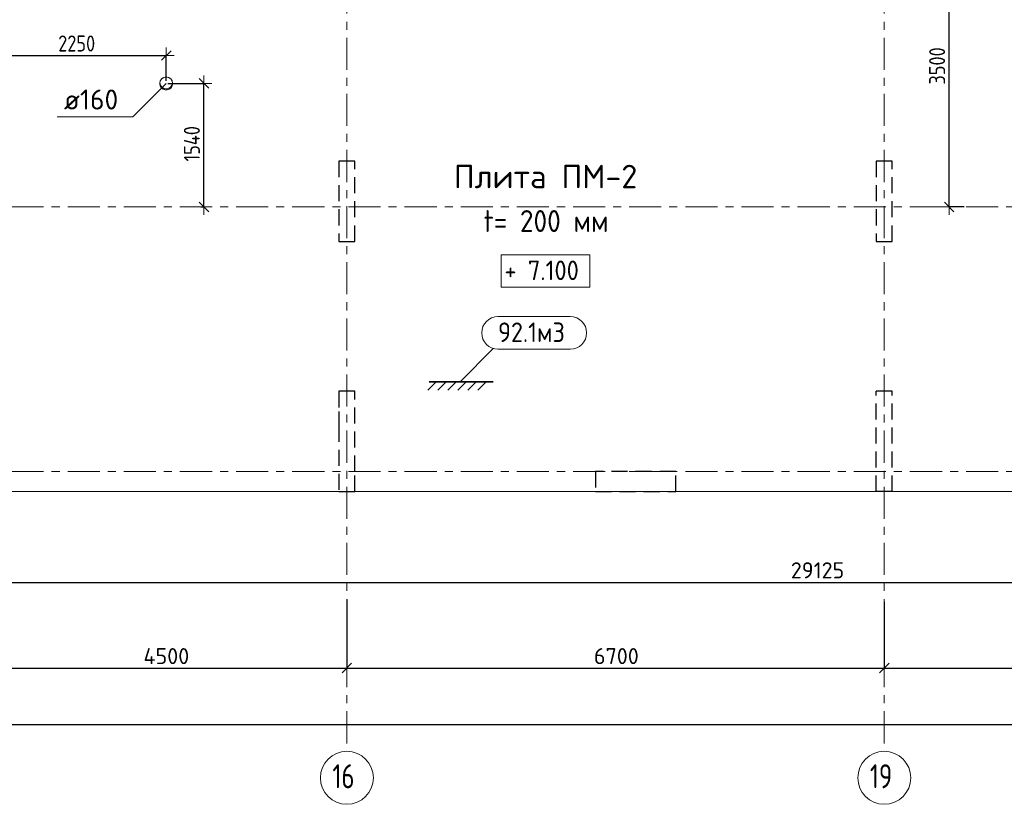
# Model space of a CAD drawing. Header units: metres. Extents: x -38 to 89, y -15 to 21.
# Tile 48 of 129: x 37 to 50, y -4 to 6. Entities that reach past the tile are written whole.
import ezdxf

# ---------------------------------------------------------------- set-up
doc = ezdxf.new("R2010")
doc.units = ezdxf.units.M
doc.header["$PDMODE"] = 65
for name, pattern in [('______11', [0.5, 0.4, -0.05, 0, -0.05]), ('______2', [0.27, 0.2, -0.07]), ('______5', [1.1, 0.8, -0.1, 0.1, -0.1])]:
    doc.linetypes.add(name, pattern=pattern)
for name, color, linetype, lineweight in [('XR$2$Осевая линия (1)', 7, '______5', 13), ('XR$2$Размерная линия (1)', 7, 'Continuous', 13), ('XR$3$Перекрытие (1)', 7, 'Continuous', 35), ('XR$3$Текст_ примечание', 7, 'Continuous', 13), ('XR$4$Размерная линия (1)', 7, 'Continuous', 13), ('XR$4$Текст_ общее_1', 7, 'Continuous', 13), ('XR$5$Размерная линия (1)', 7, 'Continuous', 13), ('XR$5$Текст_ общее_1', 7, 'Continuous', 13)]:
    doc.layers.add(name, color=color, linetype=linetype, lineweight=lineweight)
doc.layers.add('XR$3$Макрос проема_ отверстия', color=7, linetype='Continuous', lineweight=13, true_color=0x2d2d2d)
doc.layers.add('XR$7$Стена_ бетон несущ.', color=7, linetype='Continuous', lineweight=70, true_color=0xb4b496)
doc.styles.add('ISOCPEUR', font='txt')
doc.dimstyles.new('DIMSTYLE_3', dxfattribs={"dimtxt": 0.2, "dimasz": 0.2, "dimexe": 0, "dimexo": 0, "dimgap": 0.1, "dimtad": 2, "dimdec": 0, "dimlfac": 1000, "dimrnd": 5, "dimzin": 12, "dimdsep": 46, "dimtxsty": 'ISOCPEUR', "dimblk1": 'ALL_ML_STRICH', "dimblk2": 'ALL_ML_STRICH', "dimsah": 1, "dimcen": 0, "dimclrd": 7, "dimclre": 256, "dimclrt": 7, "dimadec": 0, "dimazin": 0, "dimtfac": 1, "dimtdec": 0, "dimtix": 1, "dimtmove": 2, "dimatfit": 3, "dimfxl": 0, "dimtzin": 0, "dimlwd": 0, "dimlwe": -3, "dimarcsym": 0})

# ---------------------------------------------------------------- blocks, each defined once
blk = doc.blocks.new('ALL_ML_STRICH')
at = {"color": 0, "linetype": 'ByBlock', "lineweight": -2}
for p, q in [((-1, 0), (0.5, 0)), ((-0.3, -0.3), (0.3, 0.3)), ((0, -0.5), (0, 0.5))]:
    blk.add_line(p, q, dxfattribs=at)
blk = doc.blocks.new('*D12')
at = {"layer": 'DEFPOINTS', "color": 7, "linetype": 'Continuous', "lineweight": 13, "transparency": 33554687}
for p in [(0.5, -3.103), (0.5, -3.156), (61.6, -3.14)]:
    blk.add_point(p, dxfattribs=at)
at = {"layer": 'XR$2$Размерная линия (1)', "color": 9, "linetype": 'Continuous', "lineweight": -2, "true_color": 0xc7c7c7, "transparency": 33554687}
for p, q in [((0.5, -3.123), (0.5, -3.156)), ((61.6, -3.156), (61.6, -3.156))]:
    blk.add_line(p, q, dxfattribs=at)
at = {"layer": 'XR$2$Размерная линия (1)', "color": 7, "linetype": 'Continuous', "lineweight": -2, "transparency": 33554687}
blk.add_line((0.5, -3.156), (61.6, -3.156), dxfattribs=at)
at = {"layer": 'XR$2$Размерная линия (1)', "color": 7, "linetype": 'Continuous', "lineweight": 13, "transparency": 33554687, "xscale": 0.2, "yscale": 0.2, "zscale": 0.2, "rotation": 180}
blk.add_blockref('ALL_ML_STRICH', (0.5, -3.156), dxfattribs=at)
at = {"layer": 'XR$2$Размерная линия (1)', "color": 7, "linetype": 'Continuous', "lineweight": 13, "transparency": 33554687, "xscale": 0.2, "yscale": 0.2, "zscale": 0.2}
blk.add_blockref('ALL_ML_STRICH', (61.6, -3.156), dxfattribs=at)
at = {"layer": 'XR$2$Размерная линия (1)', "color": 7, "linetype": 'Continuous', "lineweight": 13, "transparency": 33554687, "insert": (31.1, -3.006), "char_height": 0.2, "width": 1, "attachment_point": 5, "style": 'ISOCPEUR'}
blk.add_mtext('\\A1;{61100}', dxfattribs=at)
blk = doc.blocks.new('*D22')
at = {"layer": 'DEFPOINTS', "color": 7, "linetype": 'Continuous', "lineweight": 13, "transparency": 33554687}
for p in [(41.45, -1.575), (36.95, -1.617), (36.95, -2.452)]:
    blk.add_point(p, dxfattribs=at)
at = {"layer": 'XR$2$Размерная линия (1)', "color": 9, "linetype": 'Continuous', "lineweight": -2, "true_color": 0xc7c7c7, "transparency": 33554687}
for p, q in [((41.45, -1.595), (41.45, -2.452)), ((36.95, -1.637), (36.95, -2.452))]:
    blk.add_line(p, q, dxfattribs=at)
at = {"layer": 'XR$2$Размерная линия (1)', "color": 7, "linetype": 'Continuous', "lineweight": -2, "transparency": 33554687}
blk.add_line((36.95, -2.452), (41.45, -2.452), dxfattribs=at)
at = {"layer": 'XR$2$Размерная линия (1)', "color": 7, "linetype": 'Continuous', "lineweight": 13, "transparency": 33554687, "xscale": 0.2, "yscale": 0.2, "zscale": 0.2, "rotation": 180}
blk.add_blockref('ALL_ML_STRICH', (36.95, -2.452), dxfattribs=at)
at = {"layer": 'XR$2$Размерная линия (1)', "color": 7, "linetype": 'Continuous', "lineweight": 13, "transparency": 33554687, "xscale": 0.2, "yscale": 0.2, "zscale": 0.2}
blk.add_blockref('ALL_ML_STRICH', (41.45, -2.452), dxfattribs=at)
at = {"layer": 'XR$2$Размерная линия (1)', "color": 7, "linetype": 'Continuous', "lineweight": 13, "transparency": 33554687, "insert": (39.2, -2.302), "char_height": 0.2, "width": 0.8, "attachment_point": 5, "style": 'ISOCPEUR'}
blk.add_mtext('\\A1;{4500}', dxfattribs=at)
blk = doc.blocks.new('*D23')
at = {"layer": 'DEFPOINTS', "color": 7, "linetype": 'Continuous', "lineweight": 13, "transparency": 33554687}
for p in [(41.45, -1.575), (48.15, -1.606), (41.45, -2.452)]:
    blk.add_point(p, dxfattribs=at)
at = {"layer": 'XR$2$Размерная линия (1)', "color": 9, "linetype": 'Continuous', "lineweight": -2, "true_color": 0xc7c7c7, "transparency": 33554687}
for p, q in [((41.45, -1.595), (41.45, -2.452)), ((48.15, -1.626), (48.15, -2.452))]:
    blk.add_line(p, q, dxfattribs=at)
at = {"layer": 'XR$2$Размерная линия (1)', "color": 7, "linetype": 'Continuous', "lineweight": -2, "transparency": 33554687}
blk.add_line((41.45, -2.452), (48.15, -2.452), dxfattribs=at)
at = {"layer": 'XR$2$Размерная линия (1)', "color": 7, "linetype": 'Continuous', "lineweight": 13, "transparency": 33554687, "xscale": 0.2, "yscale": 0.2, "zscale": 0.2, "rotation": 180}
blk.add_blockref('ALL_ML_STRICH', (41.45, -2.452), dxfattribs=at)
at = {"layer": 'XR$2$Размерная линия (1)', "color": 7, "linetype": 'Continuous', "lineweight": 13, "transparency": 33554687, "xscale": 0.2, "yscale": 0.2, "zscale": 0.2}
blk.add_blockref('ALL_ML_STRICH', (48.15, -2.452), dxfattribs=at)
at = {"layer": 'XR$2$Размерная линия (1)', "color": 7, "linetype": 'Continuous', "lineweight": 13, "transparency": 33554687, "insert": (44.81, -2.302), "char_height": 0.2, "width": 0.8, "attachment_point": 5, "style": 'ISOCPEUR'}
blk.add_mtext('\\A1;{6700}', dxfattribs=at)
blk = doc.blocks.new('*D24')
at = {"layer": 'DEFPOINTS', "color": 7, "linetype": 'Continuous', "lineweight": 13, "transparency": 33554687}
for p in [(54.95, -1.403), (48.15, -1.606), (48.15, -2.452)]:
    blk.add_point(p, dxfattribs=at)
at = {"layer": 'XR$2$Размерная линия (1)', "color": 9, "linetype": 'Continuous', "lineweight": -2, "true_color": 0xc7c7c7, "transparency": 33554687}
for p, q in [((54.95, -1.423), (54.95, -2.452)), ((48.15, -1.626), (48.15, -2.452))]:
    blk.add_line(p, q, dxfattribs=at)
at = {"layer": 'XR$2$Размерная линия (1)', "color": 7, "linetype": 'Continuous', "lineweight": -2, "transparency": 33554687}
blk.add_line((48.15, -2.452), (54.95, -2.452), dxfattribs=at)
at = {"layer": 'XR$2$Размерная линия (1)', "color": 7, "linetype": 'Continuous', "lineweight": 13, "transparency": 33554687, "xscale": 0.2, "yscale": 0.2, "zscale": 0.2, "rotation": 180}
blk.add_blockref('ALL_ML_STRICH', (48.15, -2.452), dxfattribs=at)
at = {"layer": 'XR$2$Размерная линия (1)', "color": 7, "linetype": 'Continuous', "lineweight": 13, "transparency": 33554687, "xscale": 0.2, "yscale": 0.2, "zscale": 0.2}
blk.add_blockref('ALL_ML_STRICH', (54.95, -2.452), dxfattribs=at)
at = {"layer": 'XR$2$Размерная линия (1)', "color": 7, "linetype": 'Continuous', "lineweight": 13, "transparency": 33554687, "insert": (51.56, -2.302), "char_height": 0.2, "width": 0.8, "attachment_point": 5, "style": 'ISOCPEUR'}
blk.add_mtext('\\A1;{6800}', dxfattribs=at)
blk = doc.blocks.new('Отображение проема (2)', base_point=(-1.002, -49.786))
at = {"layer": 'XR$3$Макрос проема_ отверстия', "true_color": 0x000000, "transparency": 33554687}
blk.add_hatch(color=18, dxfattribs=at).paths.add_polyline_path([(-0.967, -49.384), (-1.002, -49.383), (-1.072, -49.389), (-1.139, -49.407), (-1.203, -49.437), (-1.261, -49.477), (-1.31, -49.527), (-1.351, -49.585), (-1.381, -49.648), (-1.399, -49.716), (-1.405, -49.786), (-1.399, -49.856), (-1.381, -49.924), (-1.351, -49.988), (-1.31, -50.045), (-1.261, -50.095), (-1.203, -50.135), (-1.139, -50.165), (-1.072, -50.183), (-1.002, -50.189), (-0.967, -50.188), (-1.032, -50.177), (-1.095, -50.155), (-1.153, -50.123), (-1.205, -50.082), (-1.25, -50.033), (-1.287, -49.978), (-1.313, -49.917), (-1.329, -49.852), (-1.335, -49.786), (-1.329, -49.72), (-1.313, -49.656), (-1.287, -49.595), (-1.25, -49.539), (-1.205, -49.49), (-1.153, -49.449), (-1.095, -49.417), (-1.032, -49.396)])
at = {"layer": 'XR$3$Макрос проема_ отверстия', "transparency": 33554687}
blk.add_circle((-1.002, -49.786), 0.403, dxfattribs=at)
blk.add_arc((-0.932, -49.786), 0.403, 94.97844, 265.02156, dxfattribs=at)
blk = doc.blocks.new('NSY1')
at = {"color": 0, "linetype": 'ByBlock', "lineweight": -2}
blk.add_line((0, 0), (0, 0), dxfattribs=at)
blk.add_line((0, 0), (0, 0), dxfattribs=at)
blk.add_line((0, 0), (0, 0), dxfattribs=at)
blk.add_line((0, 0), (0, 0), dxfattribs=at)
blk.add_line((0, 0), (0, 0), dxfattribs=at)
blk.add_line((0, 0), (0, 0), dxfattribs=at)
blk.add_line((0, 0), (0, 0), dxfattribs=at)
blk.add_line((0, 0), (0, 0), dxfattribs=at)
blk.add_line((0, 0), (0, 0), dxfattribs=at)
blk.add_line((0, 0), (0, 0), dxfattribs=at)
blk.add_line((0, 0), (0, 0), dxfattribs=at)
blk.add_line((0, 0), (0, 0), dxfattribs=at)
blk.add_line((0, 0), (0, 0), dxfattribs=at)
blk.add_line((0, 0), (0, 0), dxfattribs=at)
blk.add_line((0, 0), (0, 0), dxfattribs=at)
blk.add_line((0, 0), (0, 0), dxfattribs=at)
blk.add_line((0, 0), (0, 0), dxfattribs=at)
blk.add_line((0, 0), (0, 0), dxfattribs=at)
blk.add_line((0, 0), (0, 0), dxfattribs=at)
blk.add_line((0, 0), (0, 0), dxfattribs=at)
blk.add_line((0, 0), (0, 0), dxfattribs=at)
blk.add_line((0, 0), (0, 0), dxfattribs=at)
blk.add_line((0, 0), (0, 0), dxfattribs=at)
blk.add_line((0, 0), (0, 0), dxfattribs=at)
blk.add_line((0, 0), (0, 0), dxfattribs=at)
blk.add_line((0, 0), (0, 0), dxfattribs=at)
blk.add_line((0, 0), (0, 0), dxfattribs=at)
blk.add_line((0, 0), (0, 0), dxfattribs=at)
blk.add_line((0, 0), (0, 0), dxfattribs=at)
blk.add_line((0, 0), (0, 0), dxfattribs=at)
blk.add_line((0, 0), (0, 0), dxfattribs=at)
blk.add_line((0, 0), (0, 0), dxfattribs=at)
blk.add_line((0, 0), (0, 0), dxfattribs=at)
blk.add_line((0, 0), (0, 0), dxfattribs=at)
blk.add_line((0, 0), (0, 0), dxfattribs=at)
blk.add_line((0, 0), (0, 0), dxfattribs=at)
blk.add_line((0, 0), (0, 0), dxfattribs=at)
blk.add_line((0, 0), (0, 0), dxfattribs=at)
blk.add_line((0, 0), (0, 0), dxfattribs=at)
blk.add_line((0, 0), (0, 0), dxfattribs=at)
blk.add_line((0, 0), (0, 0), dxfattribs=at)
blk.add_line((0, 0), (0, 0), dxfattribs=at)
blk.add_line((0, 0), (0, 0), dxfattribs=at)
blk.add_line((0, 0), (0, 0), dxfattribs=at)
blk = doc.blocks.new('*D144')
at = {"layer": 'DEFPOINTS', "color": 7, "linetype": 'Continuous', "lineweight": 13, "transparency": 33554687}
for p in [(39.198, 4.84), (39.608, 3.3), (39.668, 3.3)]:
    blk.add_point(p, dxfattribs=at)
at = {"layer": 'XR$4$Размерная линия (1)', "color": 9, "linetype": 'Continuous', "lineweight": -2, "true_color": 0xc7c7c7, "transparency": 33554687}
for p, q in [((39.218, 4.84), (39.668, 4.84)), ((39.628, 3.3), (39.668, 3.3))]:
    blk.add_line(p, q, dxfattribs=at)
at = {"layer": 'XR$4$Размерная линия (1)', "color": 7, "linetype": 'Continuous', "lineweight": -2, "transparency": 33554687}
blk.add_line((39.668, 3.3), (39.668, 4.84), dxfattribs=at)
at = {"layer": 'XR$4$Размерная линия (1)', "color": 7, "linetype": 'Continuous', "lineweight": 13, "transparency": 33554687, "xscale": 0.2, "yscale": 0.2, "zscale": 0.2}
for p, rotation in [((39.668, 4.84), 90), ((39.668, 3.3), 270)]:
    blk.add_blockref('ALL_ML_STRICH', p, dxfattribs=dict(at, rotation=rotation))
at = {"layer": 'XR$4$Размерная линия (1)', "color": 7, "linetype": 'Continuous', "lineweight": 13, "transparency": 33554687, "insert": (39.518, 4.087), "char_height": 0.2, "width": 0.66667, "attachment_point": 5, "rotation": 90, "style": 'ISOCPEUR'}
blk.add_mtext('\\W0.83;\\A1;{1540}', dxfattribs=at)
blk = doc.blocks.new('*D158')
at = {"layer": 'DEFPOINTS', "color": 7, "linetype": 'Continuous', "lineweight": 13, "transparency": 33554687}
for p in [(32.725, -0.25), (61.85, -0.25), (32.725, -1.382)]:
    blk.add_point(p, dxfattribs=at)
at = {"layer": 'XR$4$Размерная линия (1)', "color": 9, "linetype": 'Continuous', "lineweight": -2, "true_color": 0xc7c7c7, "transparency": 33554687}
for p, q in [((32.725, -0.27), (32.725, -1.382)), ((61.85, -0.27), (61.85, -1.382))]:
    blk.add_line(p, q, dxfattribs=at)
at = {"layer": 'XR$4$Размерная линия (1)', "color": 7, "linetype": 'Continuous', "lineweight": -2, "transparency": 33554687}
blk.add_line((32.725, -1.382), (61.85, -1.382), dxfattribs=at)
at = {"layer": 'XR$4$Размерная линия (1)', "color": 7, "linetype": 'Continuous', "lineweight": 13, "transparency": 33554687, "xscale": 0.2, "yscale": 0.2, "zscale": 0.2, "rotation": 180}
blk.add_blockref('ALL_ML_STRICH', (32.725, -1.382), dxfattribs=at)
at = {"layer": 'XR$4$Размерная линия (1)', "color": 7, "linetype": 'Continuous', "lineweight": 13, "transparency": 33554687, "xscale": 0.2, "yscale": 0.2, "zscale": 0.2}
blk.add_blockref('ALL_ML_STRICH', (61.85, -1.382), dxfattribs=at)
at = {"layer": 'XR$4$Размерная линия (1)', "color": 7, "linetype": 'Continuous', "lineweight": 13, "transparency": 33554687, "insert": (47.318, -1.232), "char_height": 0.2, "width": 1, "attachment_point": 5, "style": 'ISOCPEUR'}
blk.add_mtext('\\A1;{29125}', dxfattribs=at)
blk = doc.blocks.new('*D231')
at = {"layer": 'DEFPOINTS', "color": 7, "linetype": 'Continuous', "lineweight": 13, "transparency": 33554687}
for p in [(36.95, 5.188), (36.95, 5.18), (39.198, 4.854)]:
    blk.add_point(p, dxfattribs=at)
at = {"layer": 'XR$4$Размерная линия (1)', "color": 9, "linetype": 'Continuous', "lineweight": -2, "true_color": 0xc7c7c7, "transparency": 33554687}
for p, q in [((36.95, 5.188), (36.95, 5.188)), ((39.198, 4.874), (39.198, 5.188))]:
    blk.add_line(p, q, dxfattribs=at)
at = {"layer": 'XR$4$Размерная линия (1)', "color": 7, "linetype": 'Continuous', "lineweight": -2, "transparency": 33554687}
blk.add_line((36.95, 5.188), (39.198, 5.188), dxfattribs=at)
at = {"layer": 'XR$4$Размерная линия (1)', "color": 7, "linetype": 'Continuous', "lineweight": 13, "transparency": 33554687, "xscale": 0.2, "yscale": 0.2, "zscale": 0.2, "rotation": 180}
blk.add_blockref('ALL_ML_STRICH', (36.95, 5.188), dxfattribs=at)
at = {"layer": 'XR$4$Размерная линия (1)', "color": 7, "linetype": 'Continuous', "lineweight": 13, "transparency": 33554687, "xscale": 0.2, "yscale": 0.2, "zscale": 0.2}
blk.add_blockref('ALL_ML_STRICH', (39.198, 5.188), dxfattribs=at)
at = {"layer": 'XR$4$Размерная линия (1)', "color": 7, "linetype": 'Continuous', "lineweight": 13, "transparency": 33554687, "insert": (38.082, 5.338), "char_height": 0.2, "width": 0.66667, "attachment_point": 5, "style": 'ISOCPEUR'}
blk.add_mtext('\\W0.83;\\A1;{2250}', dxfattribs=at)
blk = doc.blocks.new('*D485')
at = {"layer": 'DEFPOINTS', "color": 7, "linetype": 'Continuous', "lineweight": 13, "transparency": 33554687}
for p in [(39.198, 4.84), (39.608, 3.3), (39.668, 3.3)]:
    blk.add_point(p, dxfattribs=at)
at = {"layer": 'XR$5$Размерная линия (1)', "color": 9, "linetype": 'Continuous', "lineweight": -2, "true_color": 0xc7c7c7, "transparency": 33554687}
for p, q in [((39.218, 4.84), (39.668, 4.84)), ((39.628, 3.3), (39.668, 3.3))]:
    blk.add_line(p, q, dxfattribs=at)
at = {"layer": 'XR$5$Размерная линия (1)', "color": 7, "linetype": 'Continuous', "lineweight": -2, "transparency": 33554687}
blk.add_line((39.668, 3.3), (39.668, 4.84), dxfattribs=at)
at = {"layer": 'XR$5$Размерная линия (1)', "color": 7, "linetype": 'Continuous', "lineweight": 13, "transparency": 33554687, "xscale": 0.2, "yscale": 0.2, "zscale": 0.2}
for p, rotation in [((39.668, 4.84), 90), ((39.668, 3.3), 270)]:
    blk.add_blockref('ALL_ML_STRICH', p, dxfattribs=dict(at, rotation=rotation))
at = {"layer": 'XR$5$Размерная линия (1)', "color": 7, "linetype": 'Continuous', "lineweight": 13, "transparency": 33554687, "insert": (39.518, 4.087), "char_height": 0.2, "width": 0.66667, "attachment_point": 5, "rotation": 90, "style": 'ISOCPEUR'}
blk.add_mtext('\\W0.83;\\A1;{1540}', dxfattribs=at)
blk = doc.blocks.new('*D545')
at = {"layer": 'DEFPOINTS', "color": 7, "linetype": 'Continuous', "lineweight": 13, "transparency": 33554687}
for p in [(48.65, 6.8), (48.959, 3.3), (49.166, 3.3)]:
    blk.add_point(p, dxfattribs=at)
at = {"layer": 'XR$5$Размерная линия (1)', "color": 9, "linetype": 'Continuous', "lineweight": -2, "true_color": 0xc7c7c7, "transparency": 33554687}
for p, q in [((48.67, 6.8), (48.959, 6.8)), ((49.146, 3.3), (48.959, 3.3))]:
    blk.add_line(p, q, dxfattribs=at)
at = {"layer": 'XR$5$Размерная линия (1)', "color": 7, "linetype": 'Continuous', "lineweight": -2, "transparency": 33554687}
blk.add_line((48.959, 3.3), (48.959, 6.8), dxfattribs=at)
at = {"layer": 'XR$5$Размерная линия (1)', "color": 7, "linetype": 'Continuous', "lineweight": 13, "transparency": 33554687, "xscale": 0.2, "yscale": 0.2, "zscale": 0.2}
for p, rotation in [((48.959, 6.8), 90), ((48.959, 3.3), 270)]:
    blk.add_blockref('ALL_ML_STRICH', p, dxfattribs=dict(at, rotation=rotation))
at = {"layer": 'XR$5$Размерная линия (1)', "color": 7, "linetype": 'Continuous', "lineweight": 13, "transparency": 33554687, "insert": (48.809, 5.058), "char_height": 0.2, "width": 0.66667, "attachment_point": 5, "rotation": 90, "style": 'ISOCPEUR'}
blk.add_mtext('\\W0.83;\\A1;{3500}', dxfattribs=at)
blk = doc.blocks.new('*D691')
at = {"layer": 'DEFPOINTS', "color": 7, "linetype": 'Continuous', "lineweight": 13, "transparency": 33554687}
for p in [(36.95, 5.374), (36.95, 5.188), (39.198, 4.854)]:
    blk.add_point(p, dxfattribs=at)
at = {"layer": 'XR$5$Размерная линия (1)', "color": 9, "linetype": 'Continuous', "lineweight": -2, "true_color": 0xc7c7c7, "transparency": 33554687}
for p, q in [((36.95, 5.354), (36.95, 5.188)), ((39.198, 4.874), (39.198, 5.188))]:
    blk.add_line(p, q, dxfattribs=at)
at = {"layer": 'XR$5$Размерная линия (1)', "color": 7, "linetype": 'Continuous', "lineweight": -2, "transparency": 33554687}
blk.add_line((36.95, 5.188), (39.198, 5.188), dxfattribs=at)
at = {"layer": 'XR$5$Размерная линия (1)', "color": 7, "linetype": 'Continuous', "lineweight": 13, "transparency": 33554687, "xscale": 0.2, "yscale": 0.2, "zscale": 0.2, "rotation": 180}
blk.add_blockref('ALL_ML_STRICH', (36.95, 5.188), dxfattribs=at)
at = {"layer": 'XR$5$Размерная линия (1)', "color": 7, "linetype": 'Continuous', "lineweight": 13, "transparency": 33554687, "xscale": 0.2, "yscale": 0.2, "zscale": 0.2}
blk.add_blockref('ALL_ML_STRICH', (39.198, 5.188), dxfattribs=at)
at = {"layer": 'XR$5$Размерная линия (1)', "color": 7, "linetype": 'Continuous', "lineweight": 13, "transparency": 33554687, "insert": (38.082, 5.338), "char_height": 0.2, "width": 0.66667, "attachment_point": 5, "style": 'ISOCPEUR'}
blk.add_mtext('\\W0.83;\\A1;{2250}', dxfattribs=at)

msp = doc.modelspace()

# ---------------------------------------------------------------- linework, layer by layer
at = {"color": 7, "linetype": 'Continuous', "lineweight": 13, "transparency": 33554687}
msp.add_lwpolyline([(39.198, 4.8397), (38.7808, 4.4225), (37.8408, 4.4225)], dxfattribs=at)
msp.add_lwpolyline([(39.198, 4.8397), (38.7808, 4.4225), (37.8408, 4.4225)], dxfattribs=at)
at = {"layer": 'XR$2$Осевая линия (1)', "color": 253, "linetype": '______11', "lineweight": 13, "true_color": 0xa0a0a0, "transparency": 33554687}
for p, q in [((41.45, -3.39), (41.45, 8.13)), ((48.15, -3.39), (48.15, 8.13)), ((-2.63, 3.3), (62.6, 3.3)), ((-2.63, 0), (62.6, 0))]:
    msp.add_line(p, q, dxfattribs=at)
at = {"layer": 'XR$2$Осевая линия (1)', "color": 7, "linetype": 'Continuous', "lineweight": 13, "transparency": 33554687}
for centre in [(41.4504, -3.8199), (48.1504, -3.8199)]:
    msp.add_circle(centre, 0.3304, dxfattribs=at)
at = {"layer": 'XR$3$Перекрытие (1)', "color": 7, "linetype": 'Continuous', "lineweight": 13, "transparency": 33554687}
for p, q in [((39.1614, 4.9116), (39.141, 4.8967)), ((39.1854, 4.9194), (39.1614, 4.9116)), ((39.2106, 4.9194), (39.1854, 4.9194)), ((39.2346, 4.9116), (39.2106, 4.9194)), ((39.2551, 4.8967), (39.2346, 4.9116)), ((39.1262, 4.8763), (39.1184, 4.8523)), ((39.1184, 4.8523), (39.1184, 4.8271)), ((39.1184, 4.8271), (39.1262, 4.8031)), ((39.141, 4.8967), (39.1262, 4.8763)), ((39.1262, 4.8031), (39.141, 4.7827)), ((39.2699, 4.8763), (39.2551, 4.8967)), ((39.2551, 4.7827), (39.2699, 4.8031)), ((39.2777, 4.8523), (39.2699, 4.8763)), ((39.2699, 4.8031), (39.2777, 4.8271)), ((39.2777, 4.8271), (39.2777, 4.8523)), ((39.141, 4.7827), (39.1614, 4.7678)), ((39.1614, 4.7678), (39.1854, 4.76)), ((39.1854, 4.76), (39.2106, 4.76)), ((39.2106, 4.76), (39.2346, 4.7678)), ((39.2346, 4.7678), (39.2551, 4.7827)), ((32.725, -0.25), (61.85, -0.25))]:
    msp.add_line(p, q, dxfattribs=at)
at = {"layer": 'XR$3$Текст_ примечание', "color": 7, "linetype": 'Continuous', "lineweight": 13, "transparency": 33554687}
for p, q in [((44.2362, 1.9322), (43.3344, 1.9322)), ((44.2362, 1.5259), (43.3344, 1.5259))]:
    msp.add_line(p, q, dxfattribs=at)
at = {"layer": 'XR$3$Текст_ примечание', "color": 7, "linetype": 'Continuous', "lineweight": 35, "transparency": 33554687}
for p, q in [((43.2757, 1.5334), (42.8619, 1.1196)), ((42.5654, 1.1196), (42.4613, 1.0155)), ((42.4745, 1.1196), (43.2741, 1.1196)), ((42.6896, 1.1196), (42.5855, 1.0155)), ((42.8138, 1.1196), (42.7097, 1.0155)), ((42.938, 1.1196), (42.8339, 1.0155)), ((43.0622, 1.1196), (42.9581, 1.0155)), ((43.1864, 1.1196), (43.0823, 1.0155))]:
    msp.add_line(p, q, dxfattribs=at)
at = {"layer": 'XR$3$Текст_ примечание', "color": 7, "linetype": 'Continuous', "lineweight": 13, "transparency": 33554687}
msp.add_lwpolyline([(43.374, 2.2977), (44.479, 2.2977), (44.479, 2.7039), (43.374, 2.7039), (43.374, 2.2977)], dxfattribs=at)
for centre, start, end in [((43.3344, 1.7291), 90, 270), ((44.2362, 1.7291), 270, 90)]:
    msp.add_arc(centre, 0.2031, start, end, dxfattribs=at)
at = {"layer": 'XR$7$Стена_ бетон несущ.', "color": 253, "linetype": '______2', "lineweight": -3, "true_color": 0xa0a0a0, "transparency": 33554687}
for p, q in [((41.55, 3.87), (41.35, 3.87)), ((41.35, 3.87), (41.35, 2.87)), ((41.55, 2.87), (41.55, 3.87)), ((48.25, 3.87), (48.05, 3.87)), ((48.05, 3.87), (48.05, 2.87)), ((48.25, 2.87), (48.25, 3.87)), ((41.35, 2.87), (41.55, 2.87)), ((48.05, 2.87), (48.25, 2.87)), ((41.55, 1), (41.35, 1)), ((41.35, 1), (41.35, 0.75)), ((41.55, 0), (41.55, 1)), ((48.25, 1), (48.05, 1)), ((48.05, -0.25), (48.05, 1)), ((48.25, -0.25), (48.25, 1)), ((41.35, 0.75), (41.35, 0.57)), ((41.35, 0.57), (41.35, -0.25)), ((41.55, -0.25), (41.55, 0)), ((45.55, 0), (44.55, 0)), ((44.55, 0), (44.55, -0.25)), ((45.55, -0.25), (45.55, 0)), ((41.35, -0.25), (41.55, -0.25)), ((44.55, -0.25), (45.55, -0.25)), ((48.25, -0.25), (48.05, -0.25))]:
    msp.add_line(p, q, dxfattribs=at)

# ---------------------------------------------------------------- block references
at = {"layer": 'XR$3$Макрос проема_ отверстия', "transparency": 33554687, "xscale": 0.1975376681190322, "yscale": 0.1975376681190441, "rotation": 89.99999714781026}
msp.add_blockref('Отображение проема (2)', (39.198, 4.8397), dxfattribs=at)
at = {"layer": 'XR$3$Перекрытие (1)', "color": 7, "linetype": 'Continuous', "lineweight": 13, "transparency": 33554687, "xscale": 0.009999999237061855, "yscale": 0.009999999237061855, "zscale": 0.009999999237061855}
msp.add_blockref('NSY1', (39.198, 4.8397), dxfattribs=at)

# ---------------------------------------------------------------- texts
at = {"layer": 'XR$2$Осевая линия (1)', "color": 7, "linetype": 'Continuous', "lineweight": 13, "transparency": 33554687, "char_height": 0.3, "width": 0.472281, "attachment_point": 7, "style": 'ISOCPEUR'}
for s, insert in [('\\W0.75;16', (41.2704, -3.9504)), ('\\W0.75;19', (47.9704, -3.9504))]:
    msp.add_mtext(s, dxfattribs=dict(at, insert=insert))
at = {"layer": 'XR$3$Текст_ примечание', "color": 7, "linetype": 'Continuous', "lineweight": 13, "transparency": 33554687, "style": 'ISOCPEUR'}
for s, insert, char_height, width, attachment_point in [('\\A1;{\\fISOCPEUR|i0|b0;\\H0.292500;\\W1.000000;\\C7;Плита ПМ-2}\\P', (43.928, 3.6789), 0.2925, 2.3655, 5), ('\\A1;{\\fISOCPEUR|i0|b0;\\H0.273000;\\W0.909091;\\C7;t= 200 мм}\\P', (43.1548, 2.9872), 0.273, 1.65894, 7), ('\\W0.91;+ 7.100', (43.4146, 2.387), 0.24375, 1.134375, 7), ('\\W0.90;92.1м3', (43.3344, 1.6153), 0.24375, 1.0112, 7)]:
    msp.add_mtext(s, dxfattribs=dict(at, insert=insert, char_height=char_height, width=width, attachment_point=attachment_point))
at = {"layer": 'XR$4$Текст_ общее_1', "color": 7, "linetype": 'Continuous', "lineweight": 13, "transparency": 33554687, "insert": (37.9229, 4.6392), "char_height": 0.25, "width": 0.809375, "attachment_point": 4, "style": 'ISOCPEUR'}
msp.add_mtext('\\A1;{\\fISOCPEUR|i0|b0;\\H0.250000;\\W1.000000;\\C7;ø160}\\P', dxfattribs=at)
at = {"layer": 'XR$5$Текст_ общее_1', "color": 7, "linetype": 'Continuous', "lineweight": 13, "transparency": 33554687, "insert": (37.9229, 4.6392), "char_height": 0.25, "width": 0.809375, "attachment_point": 4, "style": 'ISOCPEUR'}
msp.add_mtext('\\A1;{\\fISOCPEUR|i0|b0;\\H0.250000;\\W1.000000;\\C7;ø160}\\P', dxfattribs=at)

# ---------------------------------------------------------------- dimensions: what is measured, and where the dimension line sits
at = {"layer": 'XR$2$Размерная линия (1)', "color": 7, "linetype": 'Continuous', "lineweight": 13, "transparency": 33554687}
for base, p1, p2, picture, middle in [((54.95, -2.452), (48.15, -1.6259), (54.95, -1.4227), '*D24', (51.56, -2.302)), ((41.45, -2.452), (36.95, -1.6372), (41.45, -1.5948), '*D22', (39.2, -2.302)), ((48.15, -2.452), (41.45, -1.5948), (48.15, -1.6259), '*D23', (44.81, -2.302)), ((61.6, -3.1563), (0.5, -3.1233), (61.6, -3.1563), '*D12', (31.1, -3.0063))]:
    dim = msp.add_linear_dim(base=base, p1=p1, p2=p2, dimstyle='DIMSTYLE_3', override={"dimpost": '<>', "dimclrd": 7, "dimclre": 9, "dimclrt": 7, "dimlwd": 0, "dimlwe": 65533}, dxfattribs=at)
    dim.commit()
    dim.dimension.update_dxf_attribs({"geometry": picture, "text_midpoint": middle, "dimtype": 160})
at = {"layer": 'XR$4$Размерная линия (1)', "color": 7, "linetype": 'Continuous', "lineweight": 13, "transparency": 33554687}
for base, p1, p2, picture, middle in [((39.198, 5.1883), (36.95, 5.1883), (39.198, 4.8735), '*D231', (38.0823, 5.3383)), ((61.85, -1.3822), (32.725, -0.27), (61.85, -0.27), '*D158', (47.3175, -1.2322))]:
    dim = msp.add_linear_dim(base=base, p1=p1, p2=p2, dimstyle='DIMSTYLE_3', override={"dimpost": '<>', "dimclrd": 7, "dimclre": 9, "dimclrt": 7, "dimlwd": 0, "dimlwe": 65533}, dxfattribs=at)
    dim.commit()
    dim.dimension.update_dxf_attribs({"geometry": picture, "text_midpoint": middle, "dimtype": 160})
dim = msp.add_linear_dim(base=(39.6682, 4.8397), p1=(39.628, 3.3), p2=(39.218, 4.8397), angle=90, dimstyle='DIMSTYLE_3', override={"dimpost": '<>', "dimclrd": 7, "dimclre": 9, "dimclrt": 7, "dimlwd": 0, "dimlwe": 65533}, dxfattribs=at)
dim.commit()
dim.dimension.update_dxf_attribs({"geometry": '*D144', "text_midpoint": (39.5182, 4.0865), "dimtype": 160})
at = {"layer": 'XR$5$Размерная линия (1)', "color": 7, "linetype": 'Continuous', "lineweight": 13, "transparency": 33554687}
for base, p1, p2, picture, middle in [((48.9595, 6.7999), (49.1464, 3.3), (48.67, 6.7999), '*D545', (48.8095, 5.0583)), ((39.6682, 4.8397), (39.628, 3.3), (39.218, 4.8397), '*D485', (39.5182, 4.0865))]:
    dim = msp.add_linear_dim(base=base, p1=p1, p2=p2, angle=90, dimstyle='DIMSTYLE_3', override={"dimpost": '<>', "dimclrd": 7, "dimclre": 9, "dimclrt": 7, "dimlwd": 0, "dimlwe": 65533}, dxfattribs=at)
    dim.commit()
    dim.dimension.update_dxf_attribs({"geometry": picture, "text_midpoint": middle, "dimtype": 160})
dim = msp.add_linear_dim(base=(39.198, 5.1883), p1=(36.95, 5.3535), p2=(39.198, 4.8735), dimstyle='DIMSTYLE_3', override={"dimpost": '<>', "dimclrd": 7, "dimclre": 9, "dimclrt": 7, "dimlwd": 0, "dimlwe": 65533}, dxfattribs=at)
dim.commit()
dim.dimension.update_dxf_attribs({"geometry": '*D691', "text_midpoint": (38.0823, 5.3383), "dimtype": 160})

doc.saveas('drawing.dxf')
